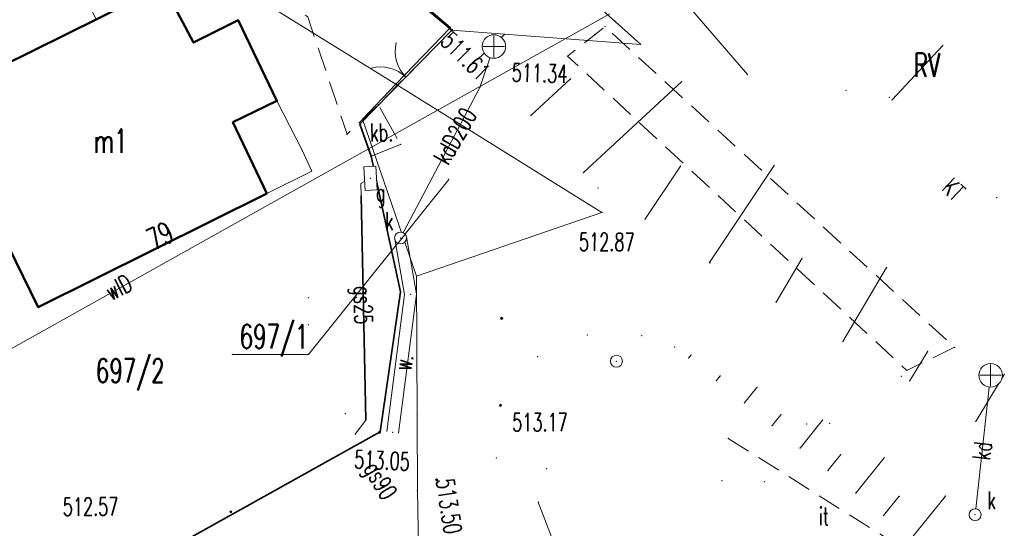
# Model space of a CAD drawing. Header units: metres. Extents: x 7422311 to 7422914, y 5495352 to 5495886.
# Tile 17 of 22: x 7422436 to 7422477, y 5495787 to 5495808. Entities that reach past the tile are written whole.
import ezdxf
from ezdxf.enums import TextEntityAlignment as Align

# ---------------------------------------------------------------- set-up
doc = ezdxf.new("R2010")
doc.units = ezdxf.units.M
doc.set_wipeout_variables(frame=1)
doc.linetypes.add('L_0_04', pattern=[1.5, 1, -0.5])
doc.linetypes.add('L_0_06', pattern=[2, 1.5, -0.5])
doc.layers.get('0').update_dxf_attribs({"linetype": 'CONTINUOUS', "lineweight": 18})
for name, color, linetype, lineweight in [('EGB_AdresNieruchomosci', 7, 'CONTINUOUS', 18), ('EGB_Budynek', 7, 'CONTINUOUS', 50), ('EGB_DzialkaEwidencyjna', 7, 'CONTINUOUS', 18), ('EGB_KonturKlasyfikacyjny', 96, 'CONTINUOUS', 18), ('EGB_KonturUzytkuGruntowego', 96, 'CONTINUOUS', 18), ('EGB_ObiektTrwaleZwiazanyZBudyn', 7, 'CONTINUOUS', 18), ('GES_InneUrzadzeniaTowarzyszac2', 7, 'CONTINUOUS', 18), ('GES_PrzewodGazowy', 52, 'CONTINUOUS', 18), ('GES_PrzewodKanalizacyjny', 36, 'CONTINUOUS', 18), ('GES_PrzewodWodociagowy', 5, 'CONTINUOUS', 18), ('GES_UrzadzeniaSiecGazowa_P', 7, 'CONTINUOUS', 18), ('GES_UrzadzeniaSiecKanalizacyj2', 7, 'CONTINUOUS', 18), ('GES_UrzadzeniaTowarzyszczaceLi', 7, 'CONTINUOUS', 18), ('KR_ObiektKarto', 7, 'CONTINUOUS', 18), ('OT_Komunikacja', 7, 'CONTINUOUS', 18), ('OT_Ogrodzenia', 7, 'CONTINUOUS', 18), ('OT_Rzedna', 7, 'CONTINUOUS', 18), ('OT_Skarpa', 7, 'CONTINUOUS', 18), ('OT_ZagospodarowanieTerenu', 7, 'CONTINUOUS', 18)]:
    doc.layers.add(name, color=color, linetype=linetype, lineweight=lineweight)
doc.styles.get("Standard").update_dxf_attribs({"font": 'simplex.shx'})
doc.linetypes.add('L_0_15_SHX', pattern='A,0,-0.375,-0.75,-0.75,-0.75,-0.75,-0.75,[1,mapa_aktualana_poszerzona1.shx,S=0.05,R=0,X=0,Y=0],-0.75,-0.75,-0.75,-0.75,-0.375', length=7.5)

# ---------------------------------------------------------------- blocks, each defined once
blk = doc.blocks.new('L_0_02_2')
at = {"color": 0}
blk.add_point((0, 0), dxfattribs=at)
blk = doc.blocks.new('L_0_02_1')
at = {"color": 0}
blk.add_point((0, 0), dxfattribs=at)
blk = doc.blocks.new('L_2_20_3')
at = {"color": 0, "linetype": 'Continuous', "lineweight": 13}
for centre, start, end in [((-3, 0), 299.98164, 0), ((3, 0), 180, 240.01836)]:
    blk.add_arc(centre, 3, start, end, dxfattribs=at)
blk = doc.blocks.new('EGB_ADRES')
at = {"linetype": 'Continuous', "lineweight": 13}
blk.add_hatch(color=0, dxfattribs=at).paths.add_polyline_path([(0, -0.091, 1), (0, 0.091, 1)])
at = {"color": 0, "linetype": 'Continuous', "lineweight": 13}
blk.add_circle((0, 0), 0.0906, dxfattribs=at)
blk = doc.blocks.new('SUPP')
at = {"color": 0, "linetype": 'Continuous', "lineweight": 18}
blk.add_wipeout([(0, -0.5), (0.25, -0.433), (0.433, -0.25), (0.5, 0), (0.433, 0.25), (0.25, 0.433), (0, 0.5), (-0.25, 0.433), (-0.433, 0.25), (-0.5, 0), (-0.433, -0.25), (-0.25, -0.433)], dxfattribs=at)
blk.add_circle((0, 0), 0.5, dxfattribs=at)
blk = doc.blocks.new('SUPW_O')
at = {"color": 0, "linetype": 'Continuous', "lineweight": 18}
blk.add_wipeout([(0, -0.5), (0.25, -0.433), (0.433, -0.25), (0.5, 0), (0.433, 0.25), (0.25, 0.433), (0, 0.5), (-0.25, 0.433), (-0.433, 0.25), (-0.5, 0), (-0.433, -0.25), (-0.25, -0.433)], dxfattribs=at)
blk.add_circle((0, 0), 0.5, dxfattribs=at)
blk = doc.blocks.new('SUGS')
at = {"color": 0, "linetype": 'Continuous', "lineweight": 18}
blk.add_wipeout([(1, 0.5), (1, -0.5), (-1, -0.5), (-1, 0.5)], dxfattribs=at)
at = {"color": 0, "linetype": 'Continuous', "lineweight": 18, "flags": 128}
blk.add_lwpolyline([(1, 0.5), (1, -0.5), (-1, -0.5), (-1, 0.5)], close=True, dxfattribs=at)
blk = doc.blocks.new('SUKE')
at = {"color": 0, "linetype": 'Continuous', "lineweight": 18}
blk.add_wipeout([(0, -0.985), (0.492, -0.853), (0.853, -0.492), (0.985, 0), (0.853, 0.492), (0.492, 0.853), (0, 0.985), (-0.492, 0.853), (-0.853, 0.492), (-0.985, 0), (-0.853, -0.492), (-0.492, -0.853)], dxfattribs=at)
at = {"color": 0, "linetype": 'Continuous', "lineweight": 18, "flags": 128}
for points in [[(0, 0.9), (0, -0.9)], [(-0.9, 0), (0.9, 0)]]:
    blk.add_lwpolyline(points, dxfattribs=at)
at = {"color": 0, "linetype": 'Continuous', "lineweight": 18}
blk.add_circle((0, 0), 0.985, dxfattribs=at)
blk = doc.blocks.new('OTRS')
at = {"linetype": 'Continuous', "lineweight": 13}
blk.add_hatch(color=0, dxfattribs=at).paths.add_polyline_path([(0, -0.091, 1), (0, 0.091, 1)])
at = {"color": 0, "linetype": 'Continuous', "lineweight": 13}
blk.add_circle((0, 0), 0.0906, dxfattribs=at)

msp = doc.modelspace()

# ---------------------------------------------------------------- linework, layer by layer
for p in [(7422445.259, 5495808.005), (7422445.259, 5495808.005), (7422461.042, 5495807.994), (7422454.154, 5495807.697), (7422454.154, 5495807.697), (7422454.154, 5495807.697), (7422454.154, 5495807.697), (7422454.214, 5495807.587), (7422454.214, 5495807.587), (7422454.214, 5495807.587), (7422454.214, 5495807.587), (7422454.214, 5495807.587), (7422454.214, 5495807.587), (7422454.214, 5495807.587), (7422454.214, 5495807.587), (7422454.214, 5495807.587), (7422454.214, 5495807.587), (7422454.214, 5495807.587), (7422454.214, 5495807.587), (7422454.223, 5495807.544), (7422454.223, 5495807.544), (7422460.204, 5495807.413), (7422460.636, 5495807.735), (7422460.636, 5495807.735), (7422443.39, 5495807.072), (7422443.39, 5495807.072), (7422462.134, 5495806.997), (7422462.134, 5495806.997), (7422462.134, 5495806.997), (7422462.134, 5495806.997), (7422462.134, 5495806.997), (7422462.134, 5495806.997), (7422462.134, 5495806.997), (7422462.134, 5495806.997), (7422474.79, 5495806.955), (7422459.062, 5495806.508), (7422459.062, 5495806.508), (7422466.599, 5495805.728), (7422466.599, 5495805.728), (7422466.599, 5495805.728), (7422466.599, 5495805.728), (7422451.864, 5495805.327), (7422451.864, 5495805.327), (7422451.864, 5495805.327), (7422451.864, 5495805.327), (7422451.864, 5495805.327), (7422451.864, 5495805.327), (7422451.864, 5495805.327), (7422451.864, 5495805.327), (7422459.191, 5495805.551), (7422463.852, 5495805.438), (7422455.393, 5495805.191), (7422455.393, 5495805.191), (7422470.734, 5495805.077), (7422470.734, 5495805.077), (7422470.734, 5495805.077), (7422470.734, 5495805.077), (7422446.883, 5495804.626), (7422446.883, 5495804.626), (7422446.883, 5495804.626), (7422446.883, 5495804.626), (7422472.544, 5495804.777), (7422472.544, 5495804.777), (7422472.544, 5495804.777), (7422472.544, 5495804.777), (7422472.661, 5495804.669), (7422451.134, 5495804.467), (7422451.134, 5495804.467), (7422451.134, 5495804.467), (7422451.134, 5495804.467), (7422451.134, 5495804.467), (7422451.134, 5495804.467), (7422445.034, 5495803.734), (7422445.034, 5495803.734), (7422445.034, 5495803.734), (7422445.034, 5495803.734), (7422450.364, 5495803.657), (7422450.364, 5495803.657), (7422450.364, 5495803.657), (7422450.364, 5495803.657), (7422450.364, 5495803.657), (7422450.364, 5495803.657), (7422450.464, 5495803.857), (7422450.464, 5495803.857), (7422450.464, 5495803.857), (7422450.464, 5495803.857), (7422457.526, 5495804.01), (7422449.824, 5495803.232), (7422449.824, 5495803.232), (7422447.934, 5495802.567), (7422447.934, 5495802.567), (7422452.064, 5495802.807), (7422452.064, 5495802.807), (7422452.064, 5495802.807), (7422452.064, 5495802.807), (7422450.834, 5495802.307), (7422450.834, 5495802.307), (7422450.834, 5495802.307), (7422450.834, 5495802.307), (7422450.834, 5495802.307), (7422450.834, 5495802.307), (7422448.344, 5495801.687), (7422448.344, 5495801.687), (7422459.734, 5495801.625), (7422463.795, 5495801.9), (7422467.72, 5495801.927), (7422454.084, 5495801.34), (7422460.334, 5495800.977), (7422460.334, 5495800.977), (7422460.334, 5495800.977), (7422460.334, 5495800.977), (7422446.458, 5495800.746), (7422446.458, 5495800.746), (7422446.458, 5495800.746), (7422446.458, 5495800.746), (7422450.414, 5495800.657), (7422450.414, 5495800.657), (7422450.414, 5495800.657), (7422450.414, 5495800.657), (7422477.051, 5495800.579), (7422460.494, 5495799.957), (7422460.494, 5495799.957), (7422460.494, 5495799.957), (7422460.494, 5495799.957), (7422460.494, 5495799.957), (7422460.494, 5495799.957), (7422460.494, 5495799.957), (7422460.494, 5495799.957), (7422460.504, 5495799.957), (7422460.504, 5495799.957), (7422460.504, 5495799.957), (7422460.504, 5495799.957), (7422462.303, 5495799.664), (7422468.89, 5495798.041), (7422465.007, 5495797.86), (7422465.033, 5495797.842), (7422465.033, 5495797.842), (7422465.033, 5495797.842), (7422465.033, 5495797.842), (7422472.434, 5495797.649), (7422452.734, 5495797.287), (7422452.734, 5495797.287), (7422452.734, 5495797.287), (7422452.734, 5495797.287), (7422452.734, 5495797.287), (7422452.734, 5495797.287), (7422452.734, 5495797.287), (7422452.734, 5495797.287), (7422452.734, 5495797.287), (7422452.734, 5495797.287), (7422452.734, 5495797.287), (7422452.734, 5495797.287), (7422452.734, 5495797.287), (7422452.734, 5495797.287), (7422448.203, 5495796.386), (7422452.064, 5495796.637), (7422452.064, 5495796.637), (7422452.484, 5495796.527), (7422452.484, 5495796.527), (7422452.484, 5495796.527), (7422452.484, 5495796.527), (7422436.883, 5495795.984), (7422436.883, 5495795.984), (7422467.803, 5495796.204), (7422448.203, 5495795.261), (7422459.894, 5495794.817), (7422459.894, 5495794.817), (7422459.894, 5495794.817), (7422459.894, 5495794.817), (7422462.174, 5495794.797), (7422462.174, 5495794.797), (7422462.174, 5495794.797), (7422462.174, 5495794.797), (7422463.554, 5495794.327), (7422463.554, 5495794.327), (7422463.554, 5495794.327), (7422463.554, 5495794.327), (7422463.554, 5495794.327), (7422463.554, 5495794.327), (7422470.6, 5495794.549), (7422475.282, 5495794.307), (7422475.282, 5495794.307), (7422445.015, 5495794.011), (7422448.203, 5495794.011), (7422457.804, 5495793.917), (7422457.804, 5495793.917), (7422457.804, 5495793.917), (7422457.804, 5495793.917), (7422464.138, 5495793.856), (7422464.243, 5495793.987), (7422474.156, 5495794.143), (7422473.284, 5495793.342), (7422473.284, 5495793.342), (7422465.463, 5495793.109), (7422473.054, 5495793.097), (7422473.054, 5495793.097), (7422473.054, 5495793.097), (7422473.054, 5495793.097), (7422465.305, 5495792.913), (7422466.999, 5495792.624), (7422473.395, 5495792.89), (7422456.254, 5495791.877), (7422456.254, 5495791.877), (7422456.254, 5495791.877), (7422456.254, 5495791.877), (7422466.471, 5495791.971), (7422449.744, 5495791.527), (7422449.744, 5495791.527), (7422452.764, 5495791.507), (7422452.764, 5495791.507), (7422452.764, 5495791.507), (7422452.764, 5495791.507), (7422452.764, 5495791.507), (7422452.764, 5495791.507), (7422452.764, 5495791.507), (7422452.764, 5495791.507), (7422468.007, 5495791.485), (7422450.604, 5495791.257), (7422450.604, 5495791.257), (7422450.604, 5495791.257), (7422450.604, 5495791.257), (7422467.638, 5495791.028), (7422469.084, 5495791.097), (7422469.084, 5495791.097), (7422469.084, 5495791.097), (7422469.084, 5495791.097), (7422469.084, 5495791.097), (7422469.084, 5495791.097), (7422469.084, 5495791.097), (7422469.084, 5495791.097), (7422469.084, 5495791.097), (7422469.084, 5495791.097), (7422469.084, 5495791.097), (7422469.084, 5495791.097), (7422469.754, 5495791.261), (7422470.044, 5495791.117), (7422470.044, 5495791.117), (7422470.044, 5495791.117), (7422470.044, 5495791.117), (7422470.044, 5495791.117), (7422470.044, 5495791.117), (7422476.173, 5495791.204), (7422450.164, 5495790.667), (7422450.164, 5495790.667), (7422450.164, 5495790.667), (7422450.164, 5495790.667), (7422451.204, 5495790.767), (7422451.204, 5495790.767), (7422451.734, 5495790.747), (7422451.734, 5495790.747), (7422451.734, 5495790.747), (7422451.734, 5495790.747), (7422465.797, 5495790.489), (7422465.797, 5495790.489), (7422468.805, 5495790.085), (7422456.084, 5495789.677), (7422456.084, 5495789.677), (7422470.514, 5495789.813), (7422472.336, 5495789.682), (7422458.184, 5495789.227), (7422458.184, 5495789.227), (7422458.184, 5495789.227), (7422458.184, 5495789.227), (7422458.184, 5495789.227), (7422458.184, 5495789.227), (7422458.184, 5495789.227), (7422458.184, 5495789.227), (7422458.184, 5495789.227), (7422458.184, 5495789.227), (7422458.184, 5495789.227), (7422458.184, 5495789.227), (7422458.184, 5495789.227), (7422458.184, 5495789.227), (7422469.972, 5495789.143), (7422453.574, 5495788.757), (7422453.574, 5495788.757), (7422465.534, 5495788.717), (7422465.534, 5495788.717), (7422467.304, 5495788.687), (7422467.304, 5495788.687), (7422452.774, 5495788.317), (7422452.774, 5495788.317), (7422452.774, 5495788.317), (7422452.774, 5495788.317), (7422452.774, 5495788.317), (7422452.774, 5495788.317), (7422452.774, 5495788.307), (7422452.774, 5495788.307), (7422452.774, 5495788.307), (7422452.774, 5495788.307), (7422452.774, 5495788.307), (7422452.774, 5495788.307), (7422452.774, 5495788.307), (7422452.774, 5495788.307), (7422471.138, 5495788.2), (7422472.961, 5495788.069), (7422474.897, 5495788.078), (7422457.834, 5495787.827), (7422457.834, 5495787.827), (7422457.834, 5495787.827), (7422457.834, 5495787.827), (7422472.305, 5495787.257)]:
    msp.add_point(p)
at = {"layer": 'EGB_AdresNieruchomosci'}
msp.add_point((7422442.168, 5495798.612), dxfattribs=at)
at = {"layer": 'EGB_Budynek', "linetype": 'Continuous', "lineweight": 50, "flags": 128}
msp.add_lwpolyline([(7422445.034, 5495803.734), (7422446.458, 5495800.746), (7422436.883, 5495795.984), (7422435.931, 5495797.923), (7422432.572, 5495804.719), (7422442.127, 5495809.451), (7422443.39, 5495807.072), (7422445.259, 5495808.005), (7422446.883, 5495804.626)], close=True, dxfattribs=at)
at = {"layer": 'EGB_DzialkaEwidencyjna', "linetype": 'CONTINUOUS', "lineweight": 18}
for p, q in [((7422451.864, 5495805.327), (7422434.334, 5495816.207)), ((7422434.334, 5495816.207), (7422451.864, 5495805.327)), ((7422444.984, 5495815.577), (7422454.154, 5495807.697)), ((7422454.154, 5495807.697), (7422451.864, 5495805.327)), ((7422450.464, 5495803.857), (7422451.864, 5495805.327)), ((7422451.864, 5495805.327), (7422450.464, 5495803.857)), ((7422451.864, 5495805.327), (7422460.504, 5495799.957)), ((7422452.734, 5495797.287), (7422450.464, 5495803.857)), ((7422450.464, 5495803.857), (7422452.734, 5495797.287)), ((7422460.504, 5495799.957), (7422452.734, 5495797.287)), ((7422452.734, 5495797.287), (7422452.774, 5495788.317)), ((7422452.774, 5495788.317), (7422452.814, 5495785.867))]:
    msp.add_line(p, q, dxfattribs=at)
at = {"layer": 'EGB_ObiektTrwaleZwiazanyZBudyn', "linetype": 'Continuous', "lineweight": 18, "flags": 128}
msp.add_lwpolyline([(7422446.458, 5495800.746), (7422445.034, 5495803.734), (7422446.883, 5495804.626), (7422447.934, 5495802.567), (7422448.344, 5495801.687)], close=True, dxfattribs=at)
at = {"layer": 'GES_InneUrzadzeniaTowarzyszac2'}
for p in [(7422452.064, 5495798.887), (7422461.114, 5495793.727), (7422476.144, 5495787.297)]:
    msp.add_point(p, dxfattribs=at)
at = {"layer": 'GES_PrzewodGazowy', "color": 52, "linetype": 'Continuous', "lineweight": 18, "flags": 128}
for points in [[(7422450.164, 5495790.667), (7422450.604, 5495791.257), (7422450.414, 5495800.657), (7422450.404, 5495801.167), (7422450.804, 5495801.387)], [(7422457.834, 5495787.827), (7422458.594, 5495785.827), (7422459.534, 5495784.287)]]:
    msp.add_lwpolyline(points, dxfattribs=at)
at = {"layer": 'GES_PrzewodKanalizacyjny', "color": 36, "linetype": 'Continuous', "lineweight": 18, "flags": 128}
for points in [[(7422455.975, 5495806.906), (7422455.393, 5495805.191), (7422452.064, 5495798.887)], [(7422476.144, 5495787.297), (7422476.794, 5495793.137)]]:
    msp.add_lwpolyline(points, dxfattribs=at)
at = {"layer": 'GES_PrzewodWodociagowy', "color": 5, "linetype": 'Continuous', "lineweight": 18, "flags": 128}
for points in [[(7422466.599, 5495805.728), (7422427.716, 5495850.784)], [(7422460.83, 5495808.272), (7422432.411, 5495792.389), (7422433.434, 5495786.957)]]:
    msp.add_lwpolyline(points, dxfattribs=at)
at = {"layer": 'GES_UrzadzeniaSiecGazowa_P', "color": 52}
msp.add_point((7422450.804, 5495801.387), dxfattribs=at)
at = {"layer": 'GES_UrzadzeniaSiecKanalizacyj2', "color": 36}
for p in [(7422455.975, 5495806.906), (7422476.794, 5495793.137)]:
    msp.add_point(p, dxfattribs=at)
at = {"layer": 'GES_UrzadzeniaTowarzyszczaceLi', "color": 7, "linetype": 'Continuous', "lineweight": 35, "flags": 128}
msp.add_lwpolyline([(7422450.604, 5495791.257), (7422450.414, 5495800.657)], dxfattribs=at)
at = {"layer": 'KR_ObiektKarto', "linetype": 'Continuous', "lineweight": 18, "flags": 128}
for points in [[(7422455.318, 5495806.395), (7422456.428, 5495807.422)], [(7422472.661, 5495804.669), (7422474.79, 5495806.955)], [(7422457.526, 5495804.01), (7422459.191, 5495805.551)], [(7422459.734, 5495801.625), (7422463.852, 5495805.438)], [(7422462.303, 5495799.664), (7422463.795, 5495801.9)], [(7422465.007, 5495797.86), (7422467.72, 5495801.927)], [(7422467.803, 5495796.204), (7422468.89, 5495798.041)], [(7422470.6, 5495794.549), (7422472.434, 5495797.649)], [(7422464.138, 5495793.856), (7422464.243, 5495793.987)], [(7422473.395, 5495792.89), (7422474.156, 5495794.143)], [(7422465.305, 5495792.913), (7422465.463, 5495793.109)], [(7422476.173, 5495791.204), (7422477.367, 5495793.171)], [(7422466.471, 5495791.971), (7422466.999, 5495792.624)], [(7422467.638, 5495791.028), (7422468.007, 5495791.485)], [(7422468.805, 5495790.085), (7422469.754, 5495791.261)], [(7422469.972, 5495789.143), (7422470.514, 5495789.813)], [(7422471.138, 5495788.2), (7422472.336, 5495789.682)], [(7422472.305, 5495787.257), (7422472.961, 5495788.069)], [(7422473.472, 5495786.315), (7422474.897, 5495788.078)]]:
    msp.add_lwpolyline(points, dxfattribs=at)
at = {"layer": 'OT_Komunikacja', "linetype": 'CONTINUOUS', "lineweight": 18}
for p, q in [((7422452.231, 5495796.521), (7422451.818, 5495798.843)), ((7422452.737, 5495796.533), (7422452.31, 5495798.931)), ((7422451.486, 5495790.779), (7422452.231, 5495796.521)), ((7422451.982, 5495790.715), (7422452.737, 5495796.533))]:
    msp.add_line(p, q, dxfattribs=at)
at = {"layer": 'OT_Komunikacja', "color": 7, "linetype": 'L_0_04', "lineweight": 18, "flags": 128}
msp.add_lwpolyline([(7422454.214, 5495807.587), (7422451.134, 5495804.467), (7422449.824, 5495803.232), (7422448.174, 5495808.147), (7422443.854, 5495810.647), (7422442.127, 5495809.451), (7422441.461, 5495810.795), (7422438.639, 5495809.397), (7422439.304, 5495808.053), (7422432.572, 5495804.719), (7422428.864, 5495802.904), (7422424.744, 5495811.267), (7422427.414, 5495812.557), (7422430.724, 5495811.937), (7422434.114, 5495812.067), (7422437.594, 5495812.987), (7422439.614, 5495814.417), (7422442.421, 5495817.192), (7422444.894, 5495815.397)], close=True, dxfattribs=at)
at = {"layer": 'OT_Komunikacja', "color": 7, "linetype": 'L_0_06', "lineweight": 18, "flags": 128}
msp.add_lwpolyline([(7422452.064, 5495802.807), (7422450.834, 5495802.307), (7422450.364, 5495803.657), (7422451.134, 5495804.467)], close=True, dxfattribs=at)
at = {"layer": 'OT_Ogrodzenia', "linetype": 'CONTINUOUS', "lineweight": 35}
for p, q in [((7422444.894, 5495815.397), (7422454.214, 5495807.587)), ((7422450.364, 5495803.657), (7422450.834, 5495802.307)), ((7422450.834, 5495802.307), (7422452.064, 5495796.637)), ((7422452.064, 5495796.637), (7422451.204, 5495790.767)), ((7422451.204, 5495790.767), (7422439.774, 5495784.4))]:
    msp.add_line(p, q, dxfattribs=at)
at = {"layer": 'OT_Ogrodzenia', "linetype": 'L_0_15_SHX', "lineweight": 35}
for p, q in [((7422444.894, 5495815.397), (7422454.214, 5495807.587)), ((7422450.364, 5495803.657), (7422450.834, 5495802.307)), ((7422450.834, 5495802.307), (7422452.064, 5495796.637)), ((7422452.064, 5495796.637), (7422451.204, 5495790.767)), ((7422451.204, 5495790.767), (7422439.774, 5495784.4))]:
    msp.add_line(p, q, dxfattribs=at)
at = {"layer": 'OT_Ogrodzenia', "linetype": 'CONTINUOUS', "lineweight": 18}
msp.add_line((7422454.214, 5495807.587), (7422450.364, 5495803.657), dxfattribs=at)
at = {"layer": 'OT_Rzedna'}
for p in [(7422454.214, 5495807.587), (7422454.214, 5495807.587), (7422456.305, 5495795.518), (7422456.254, 5495791.877), (7422451.184, 5495790.747), (7422453.574, 5495788.757), (7422444.951, 5495787.414)]:
    msp.add_point(p, dxfattribs=at)
at = {"layer": 'OT_Skarpa', "color": 7, "linetype": 'Continuous', "lineweight": 18, "flags": 128}
msp.add_lwpolyline([(7422444.894, 5495815.397), (7422442.421, 5495817.192), (7422439.904, 5495818.337), (7422436.744, 5495819.027), (7422437.89, 5495824.597), (7422440.674, 5495824.127), (7422443.334, 5495822.927), (7422447.234, 5495820.337), (7422462.134, 5495806.997), (7422454.214, 5495807.587)], close=True, dxfattribs=at)
at = {"layer": 'OT_ZagospodarowanieTerenu', "color": 7, "linetype": 'L_0_04', "lineweight": 18, "flags": 128}
msp.add_lwpolyline([(7422475.282, 5495794.307), (7422473.284, 5495793.342), (7422459.062, 5495806.508), (7422460.636, 5495807.735)], close=True, dxfattribs=at)
msp.add_lwpolyline([(7422465.797, 5495790.489), (7422474.129, 5495785.246)], dxfattribs=at)

# ---------------------------------------------------------------- block references
at = {"layer": 'EGB_AdresNieruchomosci', "linetype": 'Continuous', "xscale": 0.5, "yscale": 0.5, "zscale": 0.5}
msp.add_blockref('EGB_ADRES', (7422442.168, 5495798.612), dxfattribs=at)
at = {"layer": 'EGB_DzialkaEwidencyjna', "color": 7, "linetype": 'Continuous'}
for name, p, xscale, yscale, zscale, rotation in [('L_0_02_2', (7422454.154, 5495807.697), 0.5, 0.5, 0.5, 139.33), ('L_0_02_1', (7422454.154, 5495807.697), 0.4999999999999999, 0.4999999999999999, 0.4999999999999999, 225.9799999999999), ('L_0_02_2', (7422454.154, 5495807.697), 0.4999999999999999, 0.4999999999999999, 0.4999999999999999, 225.9799999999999), ('L_0_02_1', (7422454.154, 5495807.697), 0.5, 0.5, 0.5, 139.33), ('L_0_02_2', (7422451.864, 5495805.327), 0.4999999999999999, 0.4999999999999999, 0.4999999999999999, 45.98), ('L_0_02_1', (7422451.864, 5495805.327), 0.5, 0.5, 0.5, 148.17), ('L_0_02_2', (7422451.864, 5495805.327), 0.4999999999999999, 0.4999999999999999, 0.4999999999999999, 328.1399999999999), ('L_0_02_1', (7422451.864, 5495805.327), 0.4999999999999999, 0.4999999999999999, 0.4999999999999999, 45.98), ('L_0_02_2', (7422451.864, 5495805.327), 0.5, 0.5, 0.5, 226.4), ('L_0_02_1', (7422451.864, 5495805.327), 0.4999999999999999, 0.4999999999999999, 0.4999999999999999, 328.1399999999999), ('L_0_02_2', (7422451.864, 5495805.327), 0.5, 0.5, 0.5, 148.17), ('L_0_02_1', (7422451.864, 5495805.327), 0.5, 0.5, 0.5, 226.4), ('L_0_02_2', (7422450.464, 5495803.857), 0.5, 0.5, 0.5, 289.0599999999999), ('L_0_02_1', (7422450.464, 5495803.857), 0.5, 0.5, 0.5, 46.4), ('L_0_02_2', (7422450.464, 5495803.857), 0.5, 0.5, 0.5, 46.4), ('L_0_02_1', (7422450.464, 5495803.857), 0.5, 0.5, 0.5, 289.0599999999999), ('L_0_02_2', (7422460.504, 5495799.957), 0.4999999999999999, 0.4999999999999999, 0.4999999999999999, 198.9599999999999), ('L_0_02_1', (7422460.504, 5495799.957), 0.5, 0.5, 0.5, 148.14), ('L_0_02_2', (7422460.504, 5495799.957), 0.5, 0.5, 0.5, 148.14), ('L_0_02_1', (7422460.504, 5495799.957), 0.4999999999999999, 0.4999999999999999, 0.4999999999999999, 198.9599999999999), ('L_0_02_2', (7422452.734, 5495797.287), 0.4999999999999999, 0.4999999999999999, 0.4999999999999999, 270.26), ('L_0_02_1', (7422452.734, 5495797.287), 0.4999999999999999, 0.4999999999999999, 0.4999999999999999, 18.96), ('L_0_02_1', (7422452.734, 5495797.287), 0.5, 0.5, 0.5, 109.06), ('L_0_02_2', (7422452.734, 5495797.287), 0.4999999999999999, 0.4999999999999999, 0.4999999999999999, 18.96), ('L_0_02_1', (7422452.734, 5495797.287), 0.4999999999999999, 0.4999999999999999, 0.4999999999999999, 270.26), ('L_0_02_2', (7422452.734, 5495797.287), 0.5, 0.5, 0.5, 109.06), ('L_0_02_2', (7422469.084, 5495791.097), 0.5, 0.5, 0.5, 189.73), ('L_0_02_1', (7422469.084, 5495791.097), 0.5, 0.5, 0.5, 297.96), ('L_0_02_2', (7422469.084, 5495791.097), 0.5, 0.5, 0.5, 297.96), ('L_0_02_1', (7422469.084, 5495791.097), 0.5, 0.5, 0.5, 189.73), ('L_0_02_2', (7422458.184, 5495789.227), 0.5, 0.5, 0.5, 293.43), ('L_0_02_1', (7422458.184, 5495789.227), 0.5, 0.5, 0.5, 9.73), ('L_0_02_2', (7422458.184, 5495789.227), 0.4999999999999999, 0.4999999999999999, 0.4999999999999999, 189.55), ('L_0_02_1', (7422458.184, 5495789.227), 0.5, 0.5, 0.5, 293.43), ('L_0_02_2', (7422458.184, 5495789.227), 0.5, 0.5, 0.5, 9.73), ('L_0_02_1', (7422458.184, 5495789.227), 0.4999999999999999, 0.4999999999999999, 0.4999999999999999, 189.55), ('L_0_02_2', (7422452.774, 5495788.317), 0.5, 0.5, 0.5, 270.94), ('L_0_02_1', (7422452.774, 5495788.317), 0.5, 0.5, 0.5, 9.55), ('L_0_02_2', (7422452.774, 5495788.317), 0.5, 0.5, 0.5, 9.55), ('L_0_02_1', (7422452.774, 5495788.317), 0.4999999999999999, 0.4999999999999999, 0.4999999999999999, 90.26), ('L_0_02_2', (7422452.774, 5495788.317), 0.4999999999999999, 0.4999999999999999, 0.4999999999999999, 90.26), ('L_0_02_1', (7422452.774, 5495788.317), 0.5, 0.5, 0.5, 270.94)]:
    msp.add_blockref(name, p, dxfattribs=dict(at, xscale=xscale, yscale=yscale, zscale=zscale, rotation=rotation))
at = {"layer": 'OT_Ogrodzenia', "color": 7, "linetype": 'Continuous', "xscale": 0.4999999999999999, "yscale": 0.4999999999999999, "zscale": 0.4999999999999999, "rotation": 225.5899999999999}
msp.add_blockref('L_2_20_3', (7422452.289, 5495805.622), dxfattribs=at)
at = {"layer": 'OT_Rzedna', "linetype": 'Continuous'}
for p, xscale, yscale, zscale, rotation in [((7422454.214, 5495807.587), 0.5, 0.5, 0.5, 327.69), ((7422456.305, 5495795.518), 0.5, 0.5, 0.5, 25.23), ((7422456.254, 5495791.877), 0.5, 0.5, 0.5, 323.78), ((7422451.184, 5495790.747), 0.5, 0.5, 0.5, 334.35), ((7422444.951, 5495787.414), 0.4999999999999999, 0.4999999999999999, 0.4999999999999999, 175.32)]:
    msp.add_blockref('OTRS', p, dxfattribs=dict(at, xscale=xscale, yscale=yscale, zscale=zscale, rotation=rotation))
at = {"layer": 'OT_Rzedna', "linetype": 'Continuous', "xscale": 0.5, "yscale": 0.5, "zscale": 0.5}
for p in [(7422454.214, 5495807.587), (7422453.574, 5495788.757)]:
    msp.add_blockref('OTRS', p, dxfattribs=at)

# ---------------------------------------------------------------- texts
at = {"layer": 'EGB_AdresNieruchomosci', "color": 7, "lineweight": 18, "width": 0.66}
msp.add_text('79', height=0.9, rotation=26.4, dxfattribs=at).set_placement((7422442.302, 5495798.343), align=Align.BOTTOM_CENTER)
at = {"layer": 'EGB_Budynek', "color": 7, "lineweight": 20, "width": 0.66}
msp.add_text('m1', height=1, dxfattribs=at).set_placement((7422439.916, 5495802.949), align=Align.MIDDLE_CENTER)
at = {"layer": 'EGB_DzialkaEwidencyjna', "color": 7, "lineweight": 20, "width": 0.66}
msp.add_text('697/1', height=1, dxfattribs=at).set_placement((7422448.203, 5495795.261), align=Align.TOP_RIGHT)
msp.add_text('697/2', height=1, dxfattribs=at).set_placement((7422439.294, 5495793.827), align=Align.TOP_LEFT)
at = {"layer": 'EGB_KonturKlasyfikacyjny', "color": 82, "lineweight": 20, "width": 0.66}
msp.add_text('RV', height=1, dxfattribs=at).set_placement((7422473.576, 5495806.63), align=Align.TOP_LEFT)
at = {"layer": 'EGB_KonturUzytkuGruntowego', "color": 96, "lineweight": 20, "width": 0.66}
msp.add_text('R', height=1, dxfattribs=at).set_placement((7422473.576, 5495806.63), align=Align.TOP_LEFT)
at = {"layer": 'GES_InneUrzadzeniaTowarzyszac2', "color": 7, "lineweight": 15, "width": 0.66}
msp.add_text('k', height=0.75, dxfattribs=at).set_placement((7422476.658, 5495787.3), align=Align.BOTTOM_LEFT)
at = {"layer": 'GES_PrzewodGazowy', "color": 52, "lineweight": 15, "width": 0.66}
for s, rotation, p in [('gs25', 271.2, (7422450.504, 5495796.077)), ('gs90', 300.6, (7422451.224, 5495788.727))]:
    msp.add_text(s, height=0.75, rotation=rotation, dxfattribs=at).set_placement(p, align=Align.MIDDLE_CENTER)
at = {"layer": 'GES_PrzewodKanalizacyjny', "color": 36, "lineweight": 15, "width": 0.66}
for s, rotation, p in [('kdD200', 60.1, (7422454.349, 5495803.156)), ('kd', 83.6, (7422476.442, 5495789.975))]:
    msp.add_text(s, height=0.75, rotation=rotation, dxfattribs=at).set_placement(p, align=Align.MIDDLE_CENTER)
at = {"layer": 'GES_PrzewodWodociagowy', "color": 5, "lineweight": 15, "width": 0.66}
msp.add_text('wlD', height=0.75, rotation=27.3, dxfattribs=at).set_placement((7422440.246, 5495796.822), align=Align.MIDDLE_CENTER)
at = {"layer": 'GES_UrzadzeniaTowarzyszczaceLi', "color": 7, "lineweight": 15, "width": 0.66}
msp.add_text('KT', height=0.75, rotation=316.3, dxfattribs=at).set_placement((7422475.238, 5495800.919), align=Align.MIDDLE_CENTER)
at = {"layer": 'OT_Komunikacja', "color": 7, "lineweight": 15, "width": 0.66}
for s, rotation, p in [('kb.', 0.9, (7422451.272, 5495803.311)), ('w.', 80, (7422452.181, 5495793.681))]:
    msp.add_text(s, height=0.75, rotation=rotation, dxfattribs=at).set_placement(p, align=Align.MIDDLE_CENTER)
at = {"layer": 'OT_Rzedna', "color": 7, "lineweight": 15, "width": 0.66}
for s, rotation, p in [('511.34', 358.4, (7422456.737, 5495806.197)), ('512.87', 359.7, (7422459.543, 5495799.101)), ('513.05', 357.4, (7422450.142, 5495789.998)), ('512.57', 0.4, (7422437.905, 5495788.001))]:
    msp.add_text(s, height=0.75, rotation=rotation, dxfattribs=at).set_placement(p, align=Align.TOP_LEFT)
msp.add_text('513.17', height=0.75, dxfattribs=at).set_placement((7422456.742, 5495791.544), align=Align.TOP_LEFT)
msp.add_text('513.50', height=0.75, rotation=278.7, dxfattribs=at).set_placement((7422453.327, 5495788.719), align=Align.BOTTOM_LEFT)
at = {"layer": 'OT_ZagospodarowanieTerenu', "color": 7, "lineweight": 15, "width": 0.66}
msp.add_text('it', height=0.75, dxfattribs=at).set_placement((7422469.594, 5495786.628), align=Align.BOTTOM_LEFT)

# ---------------------------------------------------------------- next in the draw order: block references
at = {"layer": 'GES_InneUrzadzeniaTowarzyszac2', "linetype": 'Continuous', "xscale": 0.5, "yscale": 0.5, "zscale": 0.5}
for name, p in [('SUPW_O', (7422452.064, 5495798.887)), ('SUPP', (7422461.114, 5495793.727)), ('SUPW_O', (7422476.144, 5495787.297))]:
    msp.add_blockref(name, p, dxfattribs=at)
at = {"layer": 'GES_UrzadzeniaSiecGazowa_P', "color": 52, "linetype": 'Continuous', "xscale": 0.4999999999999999, "yscale": 0.4999999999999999, "zscale": 0.4999999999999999, "rotation": 273}
msp.add_blockref('SUGS', (7422450.804, 5495801.387), dxfattribs=at)
at = {"layer": 'GES_UrzadzeniaSiecKanalizacyj2', "color": 36, "linetype": 'Continuous', "xscale": 0.5, "yscale": 0.5, "zscale": 0.5}
for p in [(7422455.975, 5495806.906), (7422476.794, 5495793.137)]:
    msp.add_blockref('SUKE', p, dxfattribs=at)

# ---------------------------------------------------------------- next in the draw order: linework, layer by layer
for p in [(7422456.428, 5495807.422), (7422455.975, 5495806.906), (7422455.975, 5495806.906), (7422455.318, 5495806.395), (7422450.804, 5495801.387), (7422450.804, 5495801.387), (7422450.404, 5495801.167), (7422450.404, 5495801.167), (7422452.064, 5495798.887), (7422452.064, 5495798.887), (7422452.064, 5495798.887), (7422452.064, 5495798.887), (7422461.114, 5495793.727), (7422461.114, 5495793.727), (7422476.794, 5495793.137), (7422476.794, 5495793.137), (7422477.367, 5495793.171), (7422476.144, 5495787.297), (7422476.144, 5495787.297), (7422476.144, 5495787.297), (7422476.144, 5495787.297), (7422476.144, 5495787.297), (7422476.144, 5495787.297), (7422476.144, 5495787.297), (7422476.144, 5495787.297)]:
    msp.add_point(p)
at = {"layer": 'EGB_DzialkaEwidencyjna', "color": 7, "linetype": 'Continuous', "lineweight": 13, "flags": 128}
msp.add_lwpolyline([(7422445.015, 5495794.011), (7422448.203, 5495794.011), (7422454.084, 5495801.34)], dxfattribs=at)

# ---------------------------------------------------------------- next in the draw order: texts
at = {"layer": 'GES_InneUrzadzeniaTowarzyszac2', "color": 7, "lineweight": 15, "width": 0.66}
msp.add_text('k', height=0.75, dxfattribs=at).set_placement((7422451.413, 5495798.988), align=Align.BOTTOM_LEFT)
at = {"layer": 'GES_UrzadzeniaSiecGazowa_P', "color": 52, "lineweight": 15, "width": 0.66}
msp.add_text('g', height=0.75, dxfattribs=at).set_placement((7422451.034, 5495801.167), align=Align.TOP_LEFT)
at = {"layer": 'OT_Rzedna', "color": 7, "lineweight": 15, "width": 0.66}
msp.add_text('511.61', height=0.75, rotation=315.4, dxfattribs=at).set_placement((7422454.214, 5495807.587), align=Align.TOP_LEFT)

doc.saveas('drawing.dxf')
